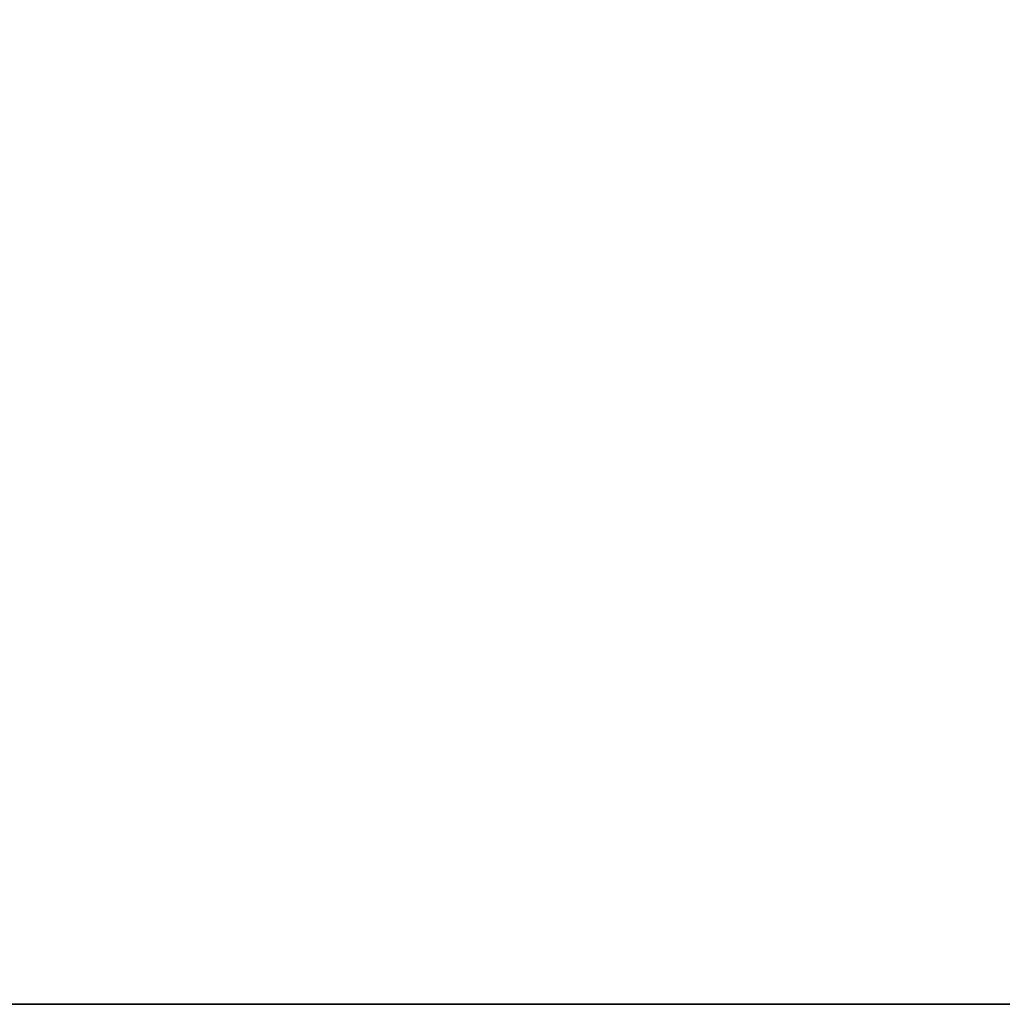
# Model space of a CAD drawing. Header units: millimetres. Extents: x -15850 to -12796, y 730 to 3070.
# Tile 25 of 256: x -14329 to -14157, y 730 to 903. Entities that reach past the tile are written whole.
import ezdxf

# ---------------------------------------------------------------- set-up
doc = ezdxf.new("R2010")
doc.units = ezdxf.units.MM
doc.layers.add('A-FLOR', color=192, linetype='Continuous', lineweight=25)

msp = doc.modelspace()

# ---------------------------------------------------------------- meshes
at = {"layer": 'A-FLOR'}
mesh = msp.add_polyface(dxfattribs=at)
corners = [(-14709.55, 730.17, -250), (-14709.55, 2868.53, -250), (-12796.12, 2868.53, -250), (-12796.12, 730.17, -250), (-13509.55, 2817.95, -250), (-13511.26, 2830.89, -250), (-13516.25, 2842.95, -250), (-13524.2, 2853.31, -250), (-13534.55, 2861.25, -250), (-13546.61, 2866.25, -250), (-13559.55, 2867.95, -250), (-13572.49, 2866.25, -250), (-13584.55, 2861.25, -250), (-13594.91, 2853.31, -250), (-13602.85, 2842.95, -250), (-13607.85, 2830.89, -250), (-13609.55, 2817.95, -250), (-13607.85, 2805.01, -250), (-13602.85, 2792.95, -250), (-13594.91, 2782.6, -250), (-13584.55, 2774.65, -250), (-13572.49, 2769.65, -250), (-13559.55, 2767.95, -250), (-13546.61, 2769.65, -250), (-13534.55, 2774.65, -250), (-13524.2, 2782.6, -250), (-13516.25, 2792.95, -250), (-13511.26, 2805.01, -250)]
mesh.append_faces([[corners[k] for k in face] for face in [(22, 3, 21), (12, 1, 11), (7, 2, 6), (4, 2, 27)]], dxfattribs={"vtx0": -1, "vtx1": -1})
mesh.append_faces([[corners[k] for k in face] for face in [(0, 20, 21, 3), (1, 19, 20, 0), (1, 16, 17), (1, 18, 19), (1, 17, 18), (3, 22, 23), (3, 23, 24, 2), (2, 25, 26), (2, 24, 25), (2, 26, 27), (1, 12, 13), (2, 7, 8)]], dxfattribs={"vtx0": -1, "vtx2": -1})
mesh.append_faces([[corners[k] for k in face] for face in [(14, 15, 1), (13, 14, 1), (10, 11, 1), (1, 2, 10), (5, 6, 2), (4, 5, 2), (8, 9, 2), (9, 10, 2), (15, 16, 1)]], dxfattribs={"vtx1": -1, "vtx2": -1})
mesh = msp.add_polyface(dxfattribs=at)
corners = [(-12796.12, 730.17), (-12796.12, 2868.53), (-14709.55, 2868.53), (-14709.55, 730.17), (-13509.55, 2817.95), (-13511.26, 2805.01), (-13516.25, 2792.95), (-13524.2, 2782.6), (-13534.55, 2774.65), (-13546.61, 2769.65), (-13559.55, 2767.95), (-13572.49, 2769.65), (-13584.55, 2774.65), (-13594.91, 2782.6), (-13602.85, 2792.95), (-13607.85, 2805.01), (-13609.55, 2817.95), (-13607.85, 2830.89), (-13602.85, 2842.95), (-13594.91, 2853.31), (-13584.55, 2861.25), (-13572.49, 2866.25), (-13559.55, 2867.95), (-13546.61, 2866.25), (-13534.55, 2861.25), (-13524.2, 2853.31), (-13516.25, 2842.95), (-13511.26, 2830.89)]
mesh.append_faces([[corners[k] for k in face] for face in [(21, 2, 20), (2, 22, 1), (23, 1, 22), (17, 2, 16), (16, 2, 15), (15, 2, 14), (7, 1, 6), (6, 1, 5)]], dxfattribs={"vtx0": -1, "vtx1": -1})
mesh.append_faces([[corners[k] for k in face] for face in [(2, 21, 22), (1, 23, 24), (1, 24, 25), (1, 4, 5), (1, 7, 8, 0), (0, 8, 9)]], dxfattribs={"vtx0": -1, "vtx2": -1})
mesh.append_faces([[corners[k] for k in face] for face in [(17, 18, 2), (19, 20, 2), (18, 19, 2), (25, 26, 1), (27, 4, 1), (26, 27, 1), (13, 14, 2), (9, 10, 0), (10, 11, 0)]], dxfattribs={"vtx1": -1, "vtx2": -1})
mesh.append_faces([[corners[k] for k in face] for face in [(12, 13, 2, 3), (11, 12, 3, 0)]], dxfattribs={"vtx1": -1, "vtx3": -1})
mesh = msp.add_polyface(dxfattribs=at)
corners = [(-12796.12, 730.17, -250), (-12796.12, 730.17), (-14709.55, 730.17), (-14709.55, 730.17, -250)]
mesh.append_faces([[corners[k] for k in face] for face in [(3, 0, 1, 2)]])

doc.saveas('drawing.dxf')
